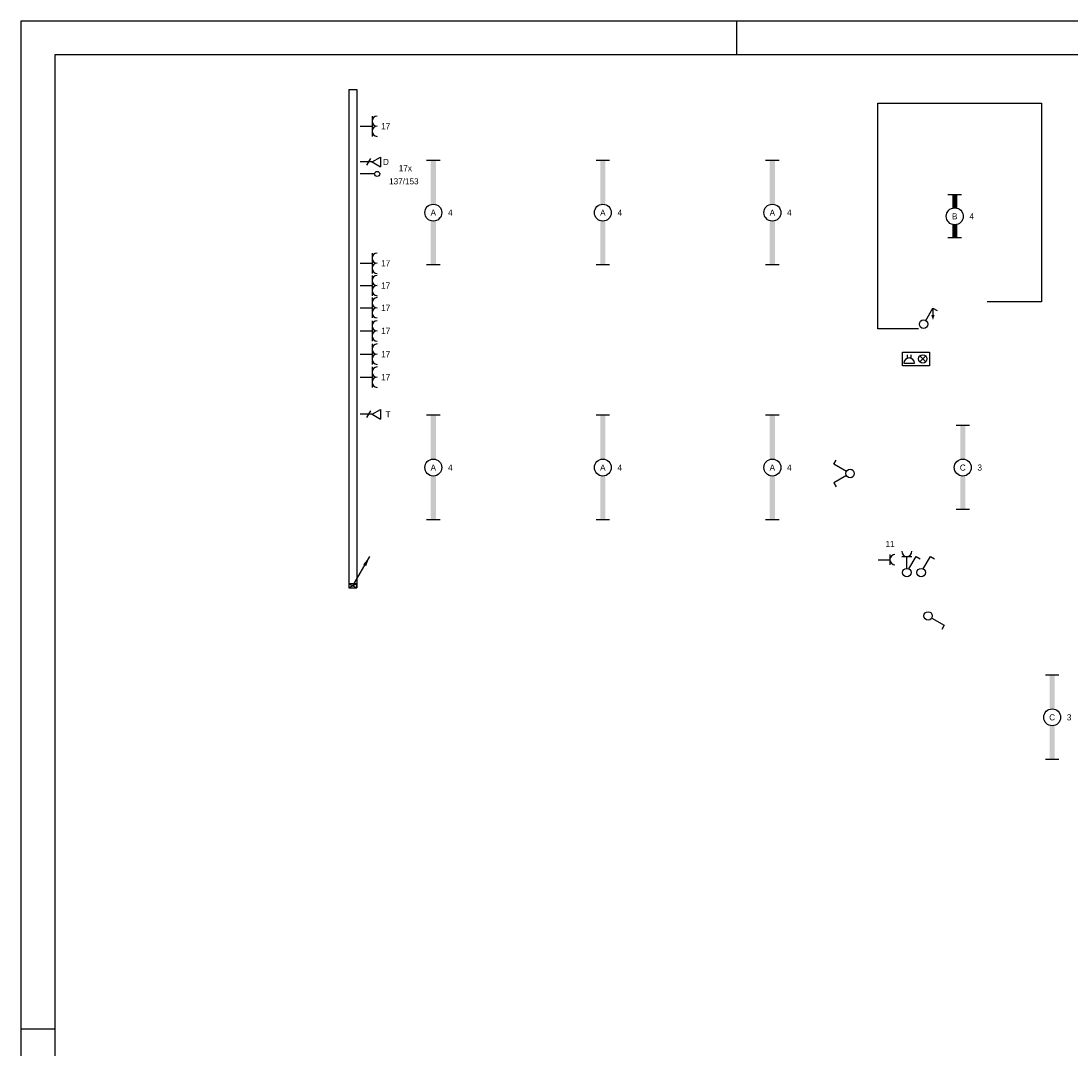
# Model space of a CAD drawing. Extents: x 1860 to 43910, y 0 to 29700.
# Tile 2 of 24: x 1860 to 17333, y 14553 to 29700. Entities that reach past the tile are written whole.
import ezdxf
from ezdxf.enums import TextEntityAlignment as Align
from ezdxf.lldxf.tags import DXFTag

# ---------------------------------------------------------------- set-up
doc = ezdxf.new("R2010")
doc.units = 0
doc.header["$LTSCALE"] = 50
doc.layers.get('0').update_dxf_attribs({"color": 8})
for name, color, linetype in [('00kad025', 2, 'Continuous'), ('00kad070', 5, 'Continuous'), ('BL$2----', 7, 'Continuous'), ('EL6121--', 3, 'Continuous'), ('EL6131--_WG', 3, 'Continuous'), ('EL6222--', 3, 'Continuous'), ('EL6311--', 3, 'Continuous'), ('EL6350--', 3, 'Continuous'), ('EL6422--', 3, 'Continuous'), ('EL6441--', 3, 'Continuous'), ('EL6541--', 3, 'Continuous'), ('EM6131--', 1, 'Continuous')]:
    doc.layers.add(name, color=color, linetype=linetype)
doc.styles.add('BURO-018', font='BUROFONT.shx', dxfattribs={"height": 180})
tags = doc.linetypes.add('E_GOOT3', pattern=[5, 4, -1]).pattern_tags.tags
tags[6:7] = [DXFTag(74, 4), DXFTag(75, 0), DXFTag(340, '0'), DXFTag(46, 1.0), DXFTag(50, 0.0), DXFTag(44, 0.0), DXFTag(45, 0.0)]
tags[4:5] = [DXFTag(74, 4), DXFTag(75, 0), DXFTag(340, '0'), DXFTag(46, 1.0), DXFTag(50, 0.0), DXFTag(44, 0.0), DXFTag(45, 0.0)]
tags = doc.linetypes.add('HIDDEN', pattern=[3.75, 2.5, -1.25]).pattern_tags.tags
tags[6:7] = [DXFTag(74, 4), DXFTag(75, 0), DXFTag(340, '0'), DXFTag(46, 1.0), DXFTag(50, 0.0), DXFTag(44, 0.0), DXFTag(45, 0.0)]
tags[4:5] = [DXFTag(74, 4), DXFTag(75, 0), DXFTag(340, '0'), DXFTag(46, 1.0), DXFTag(50, 0.0), DXFTag(44, 0.0), DXFTag(45, 0.0)]

# ---------------------------------------------------------------- blocks, each defined once
blk = doc.blocks.new('A1-HOR')
at = {"layer": '00kad025', "linetype": 'Continuous'}
for p, q in [((841, 594), (0, 594)), ((0, 594), (0, 0)), ((211, 584), (211, 594)), ((0, 297), (10, 297))]:
    blk.add_line(p, q, dxfattribs=at)
at = {"layer": '00kad070', "linetype": 'Continuous'}
for p, q in [((831, 584), (10, 584)), ((10, 584), (10, 10))]:
    blk.add_line(p, q, dxfattribs=at)
blk = doc.blocks.new('1115B61540')
at = {"color": 0}
for p, q in [((-15.4, 2), (-15.4, -2)), ((15.4, 2), (15.4, -2))]:
    blk.add_line(p, q, dxfattribs=at)
at = {"color": 0, "linetype": 'Continuous'}
blk.add_circle((0, 0), 2.5, dxfattribs=at)
at = {"color": 0}
for points in [[(-2.5, 0.75), (-15.4, 0.75), (-2.5, -0.75), (-15.4, -0.75)], [(2.5, 0.75), (15.4, 0.75), (2.5, -0.75), (15.4, -0.75)]]:
    blk.add_solid(points, dxfattribs=at)
at = {"color": 0, "linetype": 'Continuous', "style": 'BURO-018'}
for tag, p in [('E_GROEP', (0, 5)), ('E_GKAST', (0, 5)), ('E_ARMCODE', (0, 0)), ('E_SLET', (4.5, -3))]:
    blk.add_attdef(tag, text='', height=1.8, dxfattribs=at).set_placement(p, align=Align.MIDDLE)
blk = doc.blocks.new('E00112')
at = {"color": 0, "linetype": 'Continuous'}
for p, q in [((0, 1), (-1, 1)), ((-1, 1), (-1, 0)), ((-1, 0), (0, 1)), ((-1, 1), (0, 0)), ((-1, 0), (0, 0)), ((0, 0), (0, 1))]:
    blk.add_line(p, q, dxfattribs=at)
blk = doc.blocks.new('E00105')
at = {"color": 0, "linetype": 'Continuous'}
blk.add_line((0, 0), (5, 8.66), dxfattribs=at)
blk.add_lwpolyline([(5, 8.66, 0, 1, 0), (3.5, 6.06, 1, 1, 0)], format="xyseb", dxfattribs=at)
blk = doc.blocks.new('E00125')
at = {"color": 0, "linetype": 'Continuous'}
for p, q in [((-3, 4.5), (3, 4.5)), ((0, 1), (0, 4.5))]:
    blk.add_line(p, q, dxfattribs=at)
for centre in [(-1.5, 6), (1.5, 6)]:
    blk.add_arc(centre, 1.5, 180, 0, dxfattribs=at)
at = {"color": 0, "linetype": 'Continuous', "style": 'BURO-018'}
for tag in ['E_GROEP', 'E_GKAST']:
    blk.add_attdef(tag, text='', height=1.8, dxfattribs=at).set_placement((0, 8.5), align=Align.MIDDLE)
at = {"color": 0, "linetype": 'Continuous', "style": 'BURO-018', "flags": 1}
for tag, p in [('E_VERMCODE', (13, 8.5)), ('E_MATCODE', (0, 0))]:
    blk.add_attdef(tag, text='', height=1.8, dxfattribs=at).set_placement(p, align=Align.MIDDLE)
blk = doc.blocks.new('111405')
at = {"color": 0, "linetype": 'Continuous'}
for p, q in [((-2.74, 7), (-3.95, 6.3)), ((-0.62, 3.33), (-2.74, 7)), ((0.62, 3.33), (2.74, 7)), ((2.74, 7), (3.95, 6.3))]:
    blk.add_line(p, q, dxfattribs=at)
blk.add_circle((0, 2.25), 1.25, dxfattribs=at)
at = {"color": 0, "linetype": 'Continuous', "style": 'BURO-018'}
for tag, p in [('E_SLET1', (-3.42, 9)), ('E_SLET2', (3.42, 9)), ('E_GKAST', (11.61, 4.38)), ('E_GROEP', (11.61, 1.38))]:
    blk.add_attdef(tag, text='', height=1.8, dxfattribs=at).set_placement(p, align=Align.MIDDLE)
at = {"color": 0, "linetype": 'Continuous', "style": 'BURO-018', "flags": 1}
blk.add_attdef('E_MATCODE', text='', height=1.8, dxfattribs=at).set_placement((0, 0), align=Align.MIDDLE)
blk = doc.blocks.new('E00152')
at = {"color": 0, "linetype": 'Continuous'}
for p, q in [((-1.44, 7), (1.44, 7)), ((0, 4.5), (-1.44, 7)), ((0, 4.5), (1.44, 7)), ((-1, 4), (1, 2.85)), ((0, 4.5), (0, 1))]:
    blk.add_line(p, q, dxfattribs=at)
at = {"color": 7, "style": 'BURO-018'}
for tag, p in [('E_COMMENT1', (0, 12)), ('E_DCOM1', (0, 9))]:
    blk.add_attdef(tag, text='', height=1.8, dxfattribs=at).set_placement(p, align=Align.MIDDLE)
at = {"color": 0, "style": 'BURO-018'}
blk.add_attdef('E_TEXT1', text='', height=1.8, dxfattribs=at).set_placement((2.5, 6), align=Align.MIDDLE)
at = {"color": 0, "linetype": 'Continuous', "style": 'BURO-018', "flags": 1}
blk.add_attdef('E_MATCODE', text='', height=1.8, dxfattribs=at).set_placement((0, 0), align=Align.MIDDLE)
blk = doc.blocks.new('E00139')
at = {"color": 0, "linetype": 'Continuous'}
blk.add_line((0, 5.25), (0, 1), dxfattribs=at)
blk.add_circle((0, 6), 0.75, dxfattribs=at)
at = {"color": 7, "style": 'BURO-018'}
for tag, p in [('E_COMMENT1', (0, 12)), ('E_DCOM1', (0, 9))]:
    blk.add_attdef(tag, text='', height=1.8, dxfattribs=at).set_placement(p, align=Align.MIDDLE)
at = {"color": 0, "style": 'BURO-018'}
blk.add_attdef('E_TEXT1', text='', height=1.8, dxfattribs=at).set_placement((2.5, 6), align=Align.MIDDLE)
at = {"color": 0, "linetype": 'Continuous', "style": 'BURO-018', "flags": 1}
blk.add_attdef('E_MATCODE', text='', height=1.8, dxfattribs=at).set_placement((0, 0), align=Align.MIDDLE)
blk = doc.blocks.new('E00154')
at = {"color": 0, "linetype": 'Continuous'}
for p, q in [((-1.44, 7), (1.44, 7)), ((0, 4.5), (-1.44, 7)), ((0, 4.5), (1.44, 7)), ((-1, 4), (1, 2.85)), ((0, 4.5), (0, 1))]:
    blk.add_line(p, q, dxfattribs=at)
at = {"color": 7, "style": 'BURO-018'}
for tag, p in [('E_COMMENT1', (0, 12)), ('E_TEL1', (0, 9))]:
    blk.add_attdef(tag, text='', height=1.8, dxfattribs=at).set_placement(p, align=Align.MIDDLE)
at = {"color": 0, "style": 'BURO-018'}
blk.add_attdef('E_TEXT1', text='', height=1.8, dxfattribs=at).set_placement((2.5, 6), align=Align.MIDDLE)
at = {"color": 0, "linetype": 'Continuous', "style": 'BURO-018', "flags": 1}
blk.add_attdef('E_MATCODE', text='', height=1.8, dxfattribs=at).set_placement((0, 0), align=Align.MIDDLE)
blk = doc.blocks.new('1115B6630')
at = {"color": 0}
for p, q in [((-6.3, 2), (-6.3, -2)), ((6.3, 2), (6.3, -2))]:
    blk.add_line(p, q, dxfattribs=at)
at = {"color": 0, "linetype": 'Continuous'}
blk.add_circle((0, 0), 2.5, dxfattribs=at)
at = {"color": 0}
for points in [[(-2.5, 0.75), (-6.3, 0.75), (-2.5, -0.75), (-6.3, -0.75)], [(2.5, 0.75), (6.3, 0.75), (2.5, -0.75), (6.3, -0.75)]]:
    blk.add_solid(points, dxfattribs=at)
at = {"color": 0, "linetype": 'Continuous', "style": 'BURO-018'}
for tag, p in [('E_GROEP', (0, 5)), ('E_GKAST', (0, 5)), ('E_ARMCODE', (0, 0)), ('E_SLET', (4.5, -3))]:
    blk.add_attdef(tag, text='', height=1.8, dxfattribs=at).set_placement(p, align=Align.MIDDLE)
blk = doc.blocks.new('1114A1')
at = {"color": 0, "linetype": 'Continuous'}
for p, q in [((0.62, 3.33), (2.74, 7)), ((2.74, 7), (3.95, 6.3))]:
    blk.add_line(p, q, dxfattribs=at)
blk.add_circle((0, 2.25), 1.25, dxfattribs=at)
at = {"color": 0, "linetype": 'Continuous', "style": 'BURO-018'}
for tag, p in [('E_SLET1', (3.36, 9)), ('E_GKAST', (11.61, 4.38)), ('E_GROEP', (11.61, 1.38))]:
    blk.add_attdef(tag, text='', height=1.8, dxfattribs=at).set_placement(p, align=Align.MIDDLE)
at = {"color": 0, "linetype": 'Continuous', "style": 'BURO-018', "flags": 1}
blk.add_attdef('E_MATCODE', text='', height=1.8, dxfattribs=at).set_placement((0, 0), align=Align.MIDDLE)
blk = doc.blocks.new('111409')
at = {"color": 0, "linetype": 'Continuous'}
blk.add_line((2.74, 7), (2.74, 5), dxfattribs=at)
blk.add_solid([(2.24, 5), (3.24, 5), (2.74, 3.5)], dxfattribs=at)
blk = doc.blocks.new('E00121')
at = {"color": 0, "linetype": 'Continuous'}
for p, q in [((-4, 5), (4, 5)), ((-4, 1), (-4, 5)), ((-1.12, 2.12), (-2.88, 3.88)), ((-1.12, 3.88), (-2.88, 2.12)), ((3.56, 4.25), (0.44, 4.25)), ((4, 5), (4, 1)), ((4, 1), (-4, 1)), ((1.38, 2.82), (1.38, 1.75)), ((2.62, 1.75), (2.62, 2.82))]:
    blk.add_line(p, q, dxfattribs=at)
blk.add_circle((-2, 3), 1.25, dxfattribs=at)
blk.add_arc((2, 4.25), 1.56, 180, 0, dxfattribs=at)
at = {"color": 0, "linetype": 'Continuous', "style": 'BURO-018', "flags": 1}
blk.add_attdef('E_MATCODE', text='', height=1.8, dxfattribs=at).set_placement((0, 0), align=Align.MIDDLE)
blk = doc.blocks.new('111304')
at = {"color": 0, "linetype": 'Continuous'}
for p, q in [((-1.5, 4.5), (1.5, 4.5)), ((0, 1), (0, 4.5))]:
    blk.add_line(p, q, dxfattribs=at)
blk.add_arc((0, 6), 1.5, 180, 0, dxfattribs=at)
at = {"color": 0, "linetype": 'Continuous', "style": 'BURO-018'}
for tag in ['E_GROEP', 'E_GKAST']:
    blk.add_attdef(tag, text='', height=1.8, dxfattribs=at).set_placement((0, 8.5), align=Align.MIDDLE)
at = {"color": 0, "linetype": 'Continuous', "style": 'BURO-018', "flags": 1}
for tag, p in [('E_VERMCODE', (13, 8.5)), ('E_MATCODE', (0, 0))]:
    blk.add_attdef(tag, text='', height=1.8, dxfattribs=at).set_placement(p, align=Align.MIDDLE)
blk = doc.blocks.new('1115B61240')
at = {"color": 0}
for p, q in [((-12.4, 2), (-12.4, -2)), ((12.4, 2), (12.4, -2))]:
    blk.add_line(p, q, dxfattribs=at)
at = {"color": 0, "linetype": 'Continuous'}
blk.add_circle((0, 0), 2.5, dxfattribs=at)
at = {"color": 0}
for points in [[(-2.5, 0.75), (-12.4, 0.75), (-2.5, -0.75), (-12.4, -0.75)], [(2.5, 0.75), (12.4, 0.75), (2.5, -0.75), (12.4, -0.75)]]:
    blk.add_solid(points, dxfattribs=at)
at = {"color": 0, "linetype": 'Continuous', "style": 'BURO-018'}
for tag, p in [('E_GROEP', (0, 5)), ('E_GKAST', (0, 5)), ('E_ARMCODE', (0, 0)), ('E_SLET', (4.5, -3))]:
    blk.add_attdef(tag, text='', height=1.8, dxfattribs=at).set_placement(p, align=Align.MIDDLE)

msp = doc.modelspace()

# ---------------------------------------------------------------- linework, layer by layer
at = {"layer": 'EL6121--', "linetype": 'HIDDEN'}
for p, q in [((14486, 25166), (14486, 28489)), ((14486, 28489), (16897, 28489)), ((16897, 28489), (16897, 25563)), ((16897, 25563), (16095, 25563)), ((15086, 25166), (14486, 25166))]:
    msp.add_line(p, q, dxfattribs=at)
at = {"layer": 'EL6131--_WG', "linetype": 'E_GOOT3'}
for p, q in [((6689, 28690), (6689, 21346)), ((6689, 28690), (6809, 28690)), ((6809, 28690), (6809, 21346)), ((6689, 21346), (6809, 21346))]:
    msp.add_line(p, q, dxfattribs=at)

# ---------------------------------------------------------------- block references
at = {"layer": 'BL$2----', "xscale": 50, "yscale": 50}
msp.add_blockref('A1-HOR', (1860, 0), dxfattribs=at)
at = {"layer": 'EL6131--_WG', "xscale": 60, "yscale": 120, "rotation": 270}
msp.add_blockref('E00112', (6689, 21346), dxfattribs=at)
at = {"layer": 'EL6222--'}
ref = msp.add_blockref('E00125', (6809, 28150), dxfattribs=dict(at, xscale=50, yscale=50, zscale=50, rotation=270))
ref.add_attrib('E_GROEP', '17', dxfattribs={"layer": '0', "color": 1, "linetype": 'Continuous', "height": 90, "style": 'BURO-018'}).set_placement((7234, 28150), align=Align.MIDDLE)
ref = msp.add_blockref('E00125', (6809, 26131), dxfattribs=dict(at, xscale=50, yscale=50, zscale=50, rotation=270))
ref.add_attrib('E_GROEP', '17', dxfattribs={"layer": '0', "color": 1, "linetype": 'Continuous', "height": 90, "style": 'BURO-018'}).set_placement((7234, 26131), align=Align.MIDDLE)
ref = msp.add_blockref('E00125', (6809, 25802), dxfattribs=dict(at, xscale=50, yscale=50, zscale=50, rotation=270))
ref.add_attrib('E_GROEP', '17', dxfattribs={"layer": '0', "color": 1, "linetype": 'Continuous', "height": 90, "style": 'BURO-018'}).set_placement((7234, 25802), align=Align.MIDDLE)
ref = msp.add_blockref('E00125', (6809, 25474), dxfattribs=dict(at, xscale=50, yscale=50, zscale=50, rotation=270))
ref.add_attrib('E_GROEP', '17', dxfattribs={"layer": '0', "color": 1, "linetype": 'Continuous', "height": 90, "style": 'BURO-018'}).set_placement((7234, 25474), align=Align.MIDDLE)
ref = msp.add_blockref('E00125', (6809, 25134), dxfattribs=dict(at, xscale=50, yscale=50, zscale=50, rotation=270))
ref.add_attrib('E_GROEP', '17', dxfattribs={"layer": '0', "color": 1, "linetype": 'Continuous', "height": 90, "style": 'BURO-018'}).set_placement((7234, 25134), align=Align.MIDDLE)
ref = msp.add_blockref('E00125', (6809, 24791), dxfattribs=dict(at, xscale=50, yscale=50, zscale=50, rotation=270))
ref.add_attrib('E_GROEP', '17', dxfattribs={"layer": '0', "color": 1, "linetype": 'Continuous', "height": 90, "style": 'BURO-018'}).set_placement((7234, 24791), align=Align.MIDDLE)
ref = msp.add_blockref('E00125', (6809, 24452), dxfattribs=dict(at, xscale=50, yscale=50, zscale=50, rotation=270))
ref.add_attrib('E_GROEP', '17', dxfattribs={"layer": '0', "color": 1, "linetype": 'Continuous', "height": 90, "style": 'BURO-018'}).set_placement((7234, 24452), align=Align.MIDDLE)
ref = msp.add_blockref('111304', (14439, 21763), dxfattribs=dict(at, xscale=50, yscale=50, zscale=50, rotation=270))
ref.add_attrib('E_GROEP', '11', dxfattribs={"layer": '0', "color": 1, "linetype": 'Continuous', "height": 90, "style": 'BURO-018'}).set_placement((14666, 21995), align=Align.MIDDLE)
at = {"layer": 'EL6222--', "xscale": 50, "yscale": 50, "zscale": 50}
msp.add_blockref('111304', (14913, 21586), dxfattribs=at)
at = {"layer": 'EL6311--'}
ref = msp.add_blockref('1115B61540', (7936, 26876), dxfattribs=dict(at, xscale=50, yscale=50, zscale=50, rotation=270))
ref.add_attrib('E_ARMCODE', 'A', dxfattribs={"layer": '0', "color": 1, "linetype": 'Continuous', "height": 90, "style": 'BURO-018'}).set_placement((7936, 26876), align=Align.MIDDLE)
ref.add_attrib('E_GROEP', '4', dxfattribs={"layer": '0', "color": 1, "linetype": 'Continuous', "height": 90, "style": 'BURO-018'}).set_placement((8186, 26876), align=Align.MIDDLE)
ref = msp.add_blockref('1115B61540', (10434, 26876), dxfattribs=dict(at, xscale=50, yscale=50, zscale=50, rotation=270))
ref.add_attrib('E_ARMCODE', 'A', dxfattribs={"layer": '0', "color": 1, "linetype": 'Continuous', "height": 90, "style": 'BURO-018'}).set_placement((10434, 26876), align=Align.MIDDLE)
ref.add_attrib('E_GROEP', '4', dxfattribs={"layer": '0', "color": 1, "linetype": 'Continuous', "height": 90, "style": 'BURO-018'}).set_placement((10684, 26876), align=Align.MIDDLE)
ref = msp.add_blockref('1115B61540', (12932, 26876), dxfattribs=dict(at, xscale=50, yscale=50, zscale=50, rotation=270))
ref.add_attrib('E_ARMCODE', 'A', dxfattribs={"layer": '0', "color": 1, "linetype": 'Continuous', "height": 90, "style": 'BURO-018'}).set_placement((12932, 26876), align=Align.MIDDLE)
ref.add_attrib('E_GROEP', '4', dxfattribs={"layer": '0', "color": 1, "linetype": 'Continuous', "height": 90, "style": 'BURO-018'}).set_placement((13182, 26876), align=Align.MIDDLE)
ref = msp.add_blockref('1115B6630', (15619, 26822), dxfattribs=dict(at, xscale=50, yscale=50, zscale=50, rotation=270))
ref.add_attrib('E_ARMCODE', 'B', dxfattribs={"layer": '0', "color": 1, "linetype": 'Continuous', "height": 90, "style": 'BURO-018'}).set_placement((15619, 26822), align=Align.MIDDLE)
ref.add_attrib('E_GROEP', '4', dxfattribs={"layer": '0', "color": 1, "linetype": 'Continuous', "height": 90, "style": 'BURO-018'}).set_placement((15869, 26822), align=Align.MIDDLE)
at = {"layer": 'EL6311--', "xscale": 50, "yscale": 50, "zscale": 50}
for name, p in [('1114A1', (15161, 25120)), ('111409', (15161, 25120)), ('1114A1', (14913, 21460)), ('1114A1', (15124, 21460))]:
    msp.add_blockref(name, p, dxfattribs=at)
at = {"layer": 'EL6311--'}
ref = msp.add_blockref('1115B61540', (7936, 23120), dxfattribs=dict(at, xscale=50, yscale=50, zscale=50, rotation=270))
ref.add_attrib('E_ARMCODE', 'A', dxfattribs={"layer": '0', "color": 1, "linetype": 'Continuous', "height": 90, "style": 'BURO-018'}).set_placement((7936, 23120), align=Align.MIDDLE)
ref.add_attrib('E_GROEP', '4', dxfattribs={"layer": '0', "color": 1, "linetype": 'Continuous', "height": 90, "style": 'BURO-018'}).set_placement((8186, 23120), align=Align.MIDDLE)
ref = msp.add_blockref('1115B61540', (10434, 23120), dxfattribs=dict(at, xscale=50, yscale=50, zscale=50, rotation=270))
ref.add_attrib('E_ARMCODE', 'A', dxfattribs={"layer": '0', "color": 1, "linetype": 'Continuous', "height": 90, "style": 'BURO-018'}).set_placement((10434, 23120), align=Align.MIDDLE)
ref.add_attrib('E_GROEP', '4', dxfattribs={"layer": '0', "color": 1, "linetype": 'Continuous', "height": 90, "style": 'BURO-018'}).set_placement((10684, 23120), align=Align.MIDDLE)
ref = msp.add_blockref('1115B61540', (12932, 23120), dxfattribs=dict(at, xscale=50, yscale=50, zscale=50, rotation=270))
ref.add_attrib('E_ARMCODE', 'A', dxfattribs={"layer": '0', "color": 1, "linetype": 'Continuous', "height": 90, "style": 'BURO-018'}).set_placement((12932, 23120), align=Align.MIDDLE)
ref.add_attrib('E_GROEP', '4', dxfattribs={"layer": '0', "color": 1, "linetype": 'Continuous', "height": 90, "style": 'BURO-018'}).set_placement((13182, 23120), align=Align.MIDDLE)
ref = msp.add_blockref('1115B61240', (15738, 23120), dxfattribs=dict(at, xscale=50, yscale=50, zscale=50, rotation=270))
ref.add_attrib('E_ARMCODE', 'C', dxfattribs={"layer": '0', "color": 1, "linetype": 'Continuous', "height": 90, "style": 'BURO-018'}).set_placement((15738, 23120), align=Align.MIDDLE)
ref.add_attrib('E_GROEP', '3', dxfattribs={"layer": '0', "color": 1, "linetype": 'Continuous', "height": 90, "style": 'BURO-018'}).set_placement((15988, 23120), align=Align.MIDDLE)
at = {"layer": 'EL6311--', "xscale": 50, "yscale": 50, "zscale": 50}
for name, p, rotation in [('111405', (14189, 23033), 90), ('1114A1', (15114, 20934), 270)]:
    msp.add_blockref(name, p, dxfattribs=dict(at, rotation=rotation))
at = {"layer": 'EL6311--'}
ref = msp.add_blockref('1115B61240', (17055, 19440), dxfattribs=dict(at, xscale=50, yscale=50, zscale=50, rotation=270))
ref.add_attrib('E_ARMCODE', 'C', dxfattribs={"layer": '0', "color": 1, "linetype": 'Continuous', "height": 90, "style": 'BURO-018'}).set_placement((17055, 19440), align=Align.MIDDLE)
ref.add_attrib('E_GROEP', '3', dxfattribs={"layer": '0', "color": 1, "linetype": 'Continuous', "height": 90, "style": 'BURO-018'}).set_placement((17305, 19440), align=Align.MIDDLE)
at = {"layer": 'EL6422--'}
ref = msp.add_blockref('E00154', (6809, 23906), dxfattribs=dict(at, xscale=50, yscale=50, zscale=50, rotation=270))
ref.add_attrib('E_TEXT1', 'T', dxfattribs={"layer": '0', "color": 1, "height": 90, "style": 'BURO-018'}).set_placement((7270, 23905), align=Align.MIDDLE)
at = {"layer": 'EL6441--'}
ref = msp.add_blockref('E00152', (6809, 27624), dxfattribs=dict(at, xscale=50, yscale=50, zscale=50, rotation=270))
ref.add_attrib('E_TEXT1', 'D', dxfattribs={"layer": '0', "color": 1, "height": 90, "style": 'BURO-018'}).set_placement((7238, 27624), align=Align.MIDDLE)
at = {"layer": 'EL6441--', "xscale": 50, "yscale": 50, "zscale": 50, "rotation": 270}
msp.add_blockref('E00139', (6809, 27447), dxfattribs=at)
at = {"layer": 'EL6541--', "xscale": 50, "yscale": 50, "zscale": 50, "rotation": 180}
msp.add_blockref('E00121', (15048, 24870), dxfattribs=at)
at = {"layer": 'EM6131--', "xscale": 50, "yscale": 50, "zscale": 50}
msp.add_blockref('E00105', (6750, 21378), dxfattribs=at)

# ---------------------------------------------------------------- texts
at = {"layer": 'EL6350--', "color": 1, "style": 'BURO-018'}
for s, p in [('17x', (7427, 27487)), ('137/153', (7284, 27293))]:
    msp.add_text(s, height=90, dxfattribs=at).set_placement(p)

doc.saveas('drawing.dxf')
